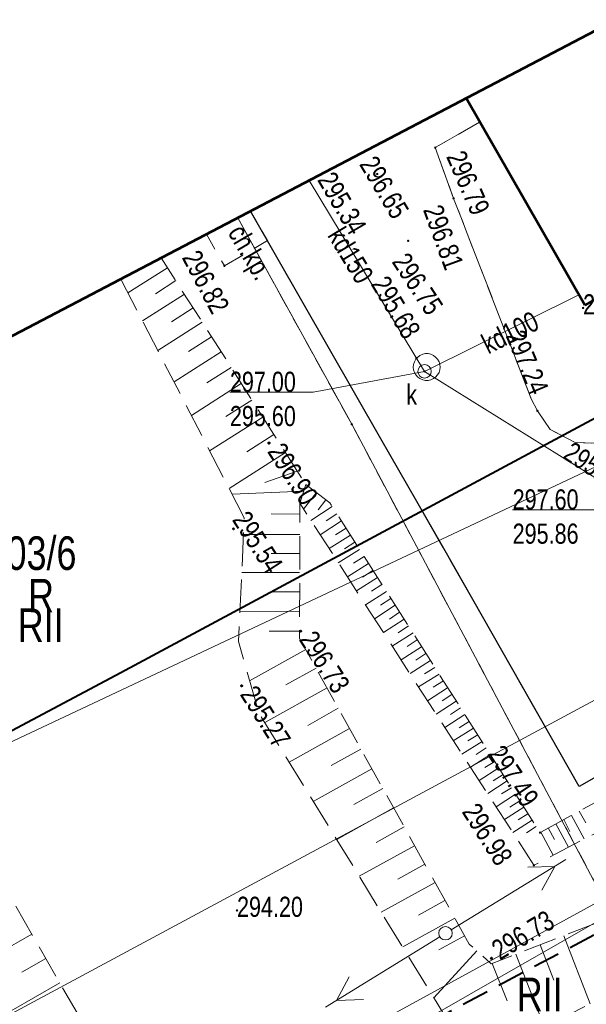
# Model space of a CAD drawing. Header units: metres. Extents: x 7437397 to 7437776, y 5556446 to 5556944.
# Tile 34 of 45: x 7437635 to 7437656, y 5556758 to 5556795. Entities that reach past the tile are written whole.
import ezdxf

# ---------------------------------------------------------------- set-up
doc = ezdxf.new("R2010")
doc.units = ezdxf.units.M
doc.header["$MEASUREMENT"] = 0
for name, pattern in [('BUBZ01-500', [1.75, 1.25, -0.5]), ('EGBU01-500', [1, 0.5, -0.5]), ('KTCR02-500', [1.5, 1, -0.5]), ('KTJZ01-500', [2, 1.5, -0.5])]:
    doc.linetypes.add(name, pattern=pattern)
doc.layers.get('0').update_dxf_attribs({"color": 250, "lineweight": 5})
for name, color, linetype, lineweight in [('203-Punkt załamania granicy działki nie stabilizowany', 7, 'Continuous', 5), ('510-Podpora jednosłupowa symb.-STPOW', 7, 'Continuous', 5), ('BUBZ01', 250, 'Continuous', 5), ('BUBZ01_1', 250, 'Continuous', 5), ('DS_chodniki', 4, 'Continuous', 0), ('EGBB01', 250, 'Continuous', 5), ('EGBD03', 250, 'Continuous', 5), ('EGBK02', 250, 'Continuous', 5), ('EGBP04_03', 250, 'Continuous', 5), ('EGBU01', 250, 'Continuous', 5), ('komora podziemna - przewód kanalizacyjny (powierzchnia)', 7, 'Continuous', 5), ('KTCR02', 250, 'Continuous', 5), ('KTJZ01', 250, 'Continuous', 5), ('KTKR01', 250, 'Continuous', 5), ('MPZP', 250, 'Continuous', 5), ('przewód kanalizacyjny (linia)', 7, 'Continuous', 5), ('przewód kanalizacyjny (linia)-Atr1', 7, 'Continuous', 5), ('punkt o określonej wysokości (sieć kanalizacyjna)', 7, 'Continuous', 5), ('punkt o określonej wysokości (sieć kanalizacyjna)-Atr2', 7, 'Continuous', 5), ('punkt o określonej wysokości (sieć kanalizacyjna)-Atr3', 7, 'Continuous', 5), ('punkt wysokościowy naturalny', 7, 'Continuous', 5), ('punkt wysokościowy sztuczny', 7, 'Continuous', 5), ('RTPW01', 250, 'Continuous', 5), ('RTPW02', 250, 'Continuous', 5), ('rzedne dla projektanta', 250, 'Continuous', 5), ('SUPE04', 250, 'Continuous', 5), ('SUPG_01', 250, 'Continuous', 5), ('SUPT_01', 250, 'Continuous', 5), ('SUPW_01', 250, 'Continuous', 5), ('SUSM04_01_E', 250, 'Continuous', 5), ('Warstwa 1', 250, 'Continuous', 5), ('właz okrągły - siec kanalizacyjna (punkt)', 7, 'Continuous', 5), ('właz okrągły - siec kanalizacyjna (punkt)-Atr17', 7, 'Continuous', 5)]:
    doc.layers.add(name, color=color, linetype=linetype, lineweight=lineweight)
doc.styles.get("Standard").update_dxf_attribs({"font": 'txt.shx', "width": 0.75})
doc.linetypes.add('KTOK05_01-500', pattern='A,3.75,[13,dgnlstyle-rozp_2015.shx,S=0.002778,R=0,X=0,Y=0],3.75', length=7.5)

# ---------------------------------------------------------------- blocks, each defined once
blk = doc.blocks.new('PW01')
at = {"layer": 'punkt wysokościowy naturalny', "linetype": 'Continuous', "lineweight": 13}
h = blk.add_hatch(color=0, dxfattribs=at)
edge = h.paths.add_edge_path()
edge.add_arc((0, 0), 0.45, 0, 360)
blk = doc.blocks.new('US22')
at = {"color": 0, "linetype": 'Continuous', "lineweight": 13, "ltscale": 10}
blk.add_circle((0, 0), 2.5, dxfattribs=at)
blk = doc.blocks.new('203')
at = {"layer": '203-Punkt załamania granicy działki nie stabilizowany', "linetype": 'Continuous', "lineweight": 13}
h = blk.add_hatch(color=96, dxfattribs=at)
edge = h.paths.add_edge_path()
edge.add_arc((0, 0), 0.45, 0, 360)
blk = doc.blocks.new('PW02')
at = {"layer": 'punkt wysokościowy sztuczny', "linetype": 'Continuous', "lineweight": 13}
h = blk.add_hatch(color=0, dxfattribs=at)
edge = h.paths.add_edge_path()
edge.add_arc((0, 0), 0.45, 0, 360)
blk = doc.blocks.new('510')
at = {"layer": '510-Podpora jednosłupowa symb.-STPOW', "color": 0, "linetype": 'Continuous', "lineweight": 13}
blk.add_circle((0, 0), 2.5, dxfattribs=at)
blk = doc.blocks.new('SUPE04')
at = {"layer": 'SUPE04', "color": 1, "linetype": 'Continuous', "lineweight": 13}
blk.add_line((5.25, 0), (0.25, 0), dxfattribs=at)
at = {"layer": 'SUPE04', "color": 1, "linetype": 'Continuous', "lineweight": 13, "flags": 128}
blk.add_lwpolyline([(3.9, 0.5), (4.766, 0), (3.9, -0.5)], dxfattribs=at)

msp = doc.modelspace()

# ---------------------------------------------------------------- hatches: boundary and pattern name
at = {"layer": 'DS_chodniki'}
h = msp.add_hatch(dxfattribs=at)
h.set_pattern_fill('CROSSHATCH', color=256, style=0, pattern_type=2)
h.set_pattern_definition([(73.46674, (7437667.05196, 5556759.3903), (-0.1437982, 0.0426858), []), (343.46675, (7437667.05196, 5556759.3903), (0.0426858, 0.1437982), [])])
h.paths.add_polyline_path([(7437684.009, 5556769.397), (7437638.768, 5556745.033), (7437640.8, 5556744.423), (7437651.173, 5556750.01), (7437651.613, 5556750.247), (7437652.141, 5556750.531), (7437652.582, 5556750.768), (7437678.765, 5556764.869, 0.109552)])

# ---------------------------------------------------------------- linework, layer by layer
at = {"layer": 'BUBZ01', "color": 7, "linetype": 'BUBZ01-500', "lineweight": 13}
msp.add_line((7437640.461, 5556751.33), (7437632.96, 5556764.373), dxfattribs=at)
at = {"layer": 'BUBZ01', "color": 7, "linetype": 'BUBZ01-500', "lineweight": 13, "flags": 128}
for points in [[(7437640.018, 5556785.654), (7437638.515, 5556784.867), (7437643.11, 5556775.98), (7437642.9, 5556771.37), (7437643.65, 5556768.72), (7437650.54, 5556757.5), (7437653.18, 5556756.46), (7437670.11, 5556765.04), (7437677.9, 5556769.59), (7437683.09, 5556775.4), (7437676.3, 5556770.28), (7437669.43, 5556766.05), (7437652.3, 5556759.37), (7437651.48, 5556760.11), (7437645.17, 5556771.48), (7437645.18, 5556776.52), (7437645.4, 5556777.22), (7437640.018, 5556785.654)], [(7437645.4, 5556777.22), (7437646.3, 5556776.53), (7437654.12, 5556764.26), (7437666.36, 5556770.95), (7437677.29, 5556776.98), (7437678.76, 5556776.43), (7437667.36, 5556770.08), (7437653.89, 5556763.04), (7437645.18, 5556776.52), (7437645.4, 5556777.22)]]:
    msp.add_lwpolyline(points, close=True, dxfattribs=at)
at = {"layer": 'BUBZ01', "color": 7, "linetype": 'Continuous', "lineweight": 13, "flags": 128}
for points in [[(7437640.25, 5556785.29), (7437638.78, 5556784.36)], [(7437640.56, 5556784.81), (7437639.8, 5556784.32)], [(7437640.88, 5556784.31), (7437639.32, 5556783.31)], [(7437641.21, 5556783.79), (7437640.4, 5556783.28)], [(7437641.54, 5556783.26), (7437639.89, 5556782.21)], [(7437641.89, 5556782.72), (7437641.04, 5556782.17)], [(7437642.25, 5556782.16), (7437640.5, 5556781.04)], [(7437642.62, 5556781.58), (7437641.72, 5556781)], [(7437643, 5556780.98), (7437641.14, 5556779.79)], [(7437643.39, 5556780.36), (7437642.43, 5556779.75)], [(7437643.8, 5556779.73), (7437641.82, 5556778.47)], [(7437644.21, 5556779.08), (7437643.2, 5556778.43)], [(7437644.64, 5556778.41), (7437642.55, 5556777.07)], [(7437645.08, 5556777.72), (7437643.87, 5556777.29)], [(7437645.32, 5556776.97), (7437642.66, 5556776.86)], [(7437645.8, 5556776.92), (7437645.32, 5556776.3)], [(7437646.15, 5556776.65), (7437645.86, 5556776.27)], [(7437646.38, 5556776.4), (7437645.59, 5556775.88)], [(7437645.18, 5556776.11), (7437644.11, 5556776.12)], [(7437646.73, 5556775.86), (7437645.93, 5556775.35)], [(7437646.56, 5556776.13), (7437646.16, 5556775.87)], [(7437646.9, 5556775.59), (7437646.5, 5556775.34)], [(7437645.18, 5556775.36), (7437643.08, 5556775.36)], [(7437647.06, 5556775.33), (7437646.27, 5556774.83)], [(7437647.23, 5556775.07), (7437646.84, 5556774.82)], [(7437647.4, 5556774.8), (7437646.61, 5556774.3)], [(7437645.18, 5556774.65), (7437644.11, 5556774.65)], [(7437647.57, 5556774.54), (7437647.18, 5556774.29)], [(7437647.73, 5556774.28), (7437646.95, 5556773.78)], [(7437647.9, 5556774.02), (7437647.51, 5556773.77)], [(7437645.17, 5556773.94), (7437643.02, 5556773.94)], [(7437648.07, 5556773.76), (7437647.29, 5556773.26)], [(7437648.4, 5556773.24), (7437647.62, 5556772.74)], [(7437648.23, 5556773.5), (7437647.84, 5556773.25)], [(7437645.17, 5556773.22), (7437644.08, 5556773.22)], [(7437648.56, 5556772.98), (7437648.18, 5556772.73)], [(7437648.73, 5556772.72), (7437647.96, 5556772.22)], [(7437645.17, 5556772.49), (7437642.95, 5556772.5)], [(7437649.06, 5556772.2), (7437648.29, 5556771.71)], [(7437648.89, 5556772.46), (7437648.51, 5556772.21)], [(7437649.22, 5556771.95), (7437648.84, 5556771.7)], [(7437645.17, 5556771.76), (7437644.04, 5556771.76)], [(7437649.39, 5556771.69), (7437648.62, 5556771.2)], [(7437649.55, 5556771.43), (7437649.17, 5556771.19)], [(7437645.4, 5556771.07), (7437643.31, 5556769.91)], [(7437649.71, 5556771.18), (7437648.95, 5556770.69)], [(7437650.04, 5556770.67), (7437649.28, 5556770.18)], [(7437649.87, 5556770.92), (7437649.49, 5556770.68)], [(7437645.78, 5556770.38), (7437644.66, 5556769.76)], [(7437650.2, 5556770.41), (7437649.82, 5556770.17)], [(7437650.36, 5556770.16), (7437649.6, 5556769.68)], [(7437646.19, 5556769.65), (7437643.87, 5556768.36)], [(7437650.68, 5556769.65), (7437649.93, 5556769.17)], [(7437650.52, 5556769.91), (7437650.14, 5556769.67)], [(7437650.84, 5556769.4), (7437650.47, 5556769.16)], [(7437646.61, 5556768.89), (7437645.47, 5556768.25)], [(7437651, 5556769.15), (7437650.25, 5556768.67)], [(7437651.16, 5556768.9), (7437650.79, 5556768.66)], [(7437651.32, 5556768.65), (7437650.57, 5556768.17)], [(7437647.03, 5556768.13), (7437644.78, 5556766.88)], [(7437651.64, 5556768.15), (7437650.89, 5556767.68)], [(7437651.48, 5556768.4), (7437651.11, 5556768.16)], [(7437651.8, 5556767.9), (7437651.43, 5556767.67)], [(7437647.45, 5556767.37), (7437646.34, 5556766.76)], [(7437651.96, 5556767.65), (7437651.21, 5556767.18)], [(7437652.11, 5556767.41), (7437651.74, 5556767.17)], [(7437652.27, 5556767.16), (7437651.53, 5556766.69)], [(7437652.59, 5556766.67), (7437651.85, 5556766.2)], [(7437652.43, 5556766.91), (7437652.06, 5556766.68)], [(7437647.86, 5556766.63), (7437645.68, 5556765.42)], [(7437652.74, 5556766.42), (7437652.37, 5556766.19)], [(7437652.9, 5556766.18), (7437652.17, 5556765.71)], [(7437653.05, 5556765.93), (7437652.69, 5556765.7)], [(7437648.27, 5556765.9), (7437647.19, 5556765.3)], [(7437653.21, 5556765.69), (7437652.48, 5556765.22)], [(7437648.67, 5556765.18), (7437646.55, 5556764)], [(7437653.52, 5556765.2), (7437652.79, 5556764.74)], [(7437653.37, 5556765.44), (7437653, 5556765.21)], [(7437653.67, 5556764.96), (7437653.31, 5556764.73)], [(7437655.29, 5556764.9), (7437655.76, 5556764.02)], [(7437655.58, 5556765.06), (7437655.82, 5556764.62)], [(7437649.06, 5556764.47), (7437648.02, 5556763.89)], [(7437653.83, 5556764.72), (7437653.1, 5556764.26)], [(7437653.98, 5556764.48), (7437653.62, 5556764.25)], [(7437654.71, 5556764.58), (7437655.18, 5556763.71)], [(7437655, 5556764.74), (7437655.23, 5556764.3)], [(7437654.15, 5556764.27), (7437654.61, 5556763.42)], [(7437654.42, 5556764.43), (7437654.66, 5556764)], [(7437649.45, 5556763.77), (7437647.39, 5556762.63)], [(7437649.83, 5556763.08), (7437648.82, 5556762.52)], [(7437650.21, 5556762.4), (7437648.21, 5556761.29)], [(7437650.58, 5556761.73), (7437649.6, 5556761.19)], [(7437650.95, 5556761.07), (7437649.01, 5556760)], [(7437651.31, 5556760.42), (7437650.35, 5556759.89)], [(7437655, 5556760.42), (7437655.99, 5556757.88)], [(7437654.12, 5556760.08), (7437654.63, 5556758.77)], [(7437651.76, 5556759.86), (7437650.17, 5556758.1)], [(7437653.22, 5556759.73), (7437654.28, 5556757.02)], [(7437652.34, 5556759.39), (7437652.89, 5556757.99)]]:
    msp.add_lwpolyline(points, dxfattribs=at)
at = {"layer": 'BUBZ01_1', "color": 7, "linetype": 'Continuous', "lineweight": 13}
for p, q in [((7437633.452, 5556759.475), (7437635.199, 5556760.48)), ((7437634.834, 5556759.06), (7437635.722, 5556759.571)), ((7437634.44, 5556757.625), (7437636.244, 5556758.663))]:
    msp.add_line(p, q, dxfattribs=at)
at = {"layer": 'EGBB01', "color": 7, "linetype": 'Continuous', "lineweight": 53, "flags": 128}
for points in [[(7437655.78, 5556783.9), (7437651.364, 5556791.596)], [(7437664.22, 5556788.71), (7437655.78, 5556783.9)]]:
    msp.add_lwpolyline(points, dxfattribs=at)
at = {"layer": 'EGBD03', "color": 96, "linetype": 'Continuous', "lineweight": 13, "flags": 128}
for points in [[(7437642.867, 5556787.146), (7437647.11, 5556779.46)], [(7437647.11, 5556779.46), (7437656.77, 5556761.25)], [(7437630.48, 5556746.22), (7437656.77, 5556761.25)]]:
    msp.add_lwpolyline(points, dxfattribs=at)
at = {"layer": 'EGBU01', "color": 96, "linetype": 'EGBU01-500', "lineweight": 13, "flags": 128}
for points in [[(7437642.867, 5556787.146), (7437647.11, 5556779.46)], [(7437647.11, 5556779.46), (7437642.867, 5556787.146)], [(7437647.11, 5556779.46), (7437656.77, 5556761.25)], [(7437656.77, 5556761.25), (7437647.11, 5556779.46)]]:
    msp.add_lwpolyline(points, dxfattribs=at)
at = {"layer": 'komora podziemna - przewód kanalizacyjny (powierzchnia)', "color": 36, "linetype": 'Continuous', "lineweight": 13, "flags": 128}
msp.add_lwpolyline([(7437650.4, 5556781.59), (7437650.39, 5556781.49), (7437650.36, 5556781.39), (7437650.3, 5556781.3), (7437650.23, 5556781.22), (7437650.15, 5556781.16), (7437650.05, 5556781.11), (7437649.95, 5556781.09), (7437649.85, 5556781.09), (7437649.75, 5556781.11), (7437649.65, 5556781.16), (7437649.57, 5556781.22), (7437649.5, 5556781.3), (7437649.44, 5556781.39), (7437649.41, 5556781.49), (7437649.4, 5556781.59), (7437649.41, 5556781.69), (7437649.44, 5556781.79), (7437649.5, 5556781.88), (7437649.57, 5556781.96), (7437649.65, 5556782.02), (7437649.75, 5556782.07), (7437649.85, 5556782.09), (7437649.95, 5556782.09), (7437650.05, 5556782.07), (7437650.15, 5556782.02), (7437650.23, 5556781.96), (7437650.3, 5556781.88), (7437650.36, 5556781.79), (7437650.39, 5556781.69), (7437650.4, 5556781.59)], close=True, dxfattribs=at)
at = {"layer": 'KTCR02', "color": 7, "linetype": 'KTCR02-500', "lineweight": 13, "flags": 128}
msp.add_lwpolyline([(7437643.35, 5556787.399), (7437641.703, 5556786.536), (7437642.37, 5556785.36), (7437643.98, 5556786.3), (7437643.35, 5556787.399)], close=True, dxfattribs=at)
at = {"layer": 'KTJZ01', "color": 7, "linetype": 'KTJZ01-500', "lineweight": 13, "flags": 128}
for points in [[(7437651.362, 5556791.595), (7437643.343, 5556787.396), (7437648.19, 5556778.92), (7437655.57, 5556765.98), (7437663.42, 5556770.45), (7437676.91, 5556778.17), (7437675.01, 5556781.56), (7437675.11, 5556782.48), (7437675.77, 5556783.33), (7437676.52, 5556783.95), (7437677.46, 5556784.41), (7437678.43, 5556784.63), (7437679.46, 5556784.67), (7437680.43, 5556784.44), (7437681.37, 5556784), (7437682.16, 5556783.33), (7437682.81, 5556782.48), (7437676.39, 5556793.29), (7437676.47, 5556792.28), (7437676.31, 5556791.28), (7437675.94, 5556790.63), (7437669.49, 5556786.95), (7437667.38, 5556785.74), (7437666.84, 5556785.69), (7437666.12, 5556785.98), (7437665.59, 5556786.48), (7437665.01, 5556787.22), (7437659.73, 5556784.21), (7437660.45, 5556782.43), (7437660.37, 5556781.39), (7437659.91, 5556780.53), (7437659.17, 5556779.86), (7437658.32, 5556779.31), (7437657.39, 5556778.94), (7437656.43, 5556778.75), (7437655.43, 5556778.78), (7437654.49, 5556779.27), (7437654.02, 5556779.96), (7437653.79, 5556780.41), (7437650.9, 5556787.87), (7437650.22, 5556789.76), (7437651.87, 5556790.71), (7437651.362, 5556791.595)], [(7437658.92, 5556785.68), (7437659.73, 5556784.21), (7437660.45, 5556782.43), (7437660.37, 5556781.39), (7437659.91, 5556780.53), (7437659.17, 5556779.86), (7437658.32, 5556779.31), (7437657.39, 5556778.94), (7437656.43, 5556778.75), (7437655.43, 5556778.78), (7437654.49, 5556779.27), (7437654.02, 5556779.96), (7437653.79, 5556780.41), (7437650.9, 5556787.87), (7437650.22, 5556789.76), (7437651.87, 5556790.71), (7437655.78, 5556783.9), (7437658.92, 5556785.68)]]:
    msp.add_lwpolyline(points, close=True, dxfattribs=at)
at = {"layer": 'KTKR01', "color": 7, "linetype": 'Continuous', "lineweight": 30, "flags": 128}
msp.add_lwpolyline([(7437685.25, 5556778.28), (7437682.81, 5556782.48), (7437682.16, 5556783.33), (7437681.37, 5556784), (7437680.43, 5556784.44), (7437679.46, 5556784.67), (7437678.43, 5556784.63), (7437677.46, 5556784.41), (7437676.52, 5556783.95), (7437675.77, 5556783.33), (7437675.11, 5556782.48), (7437675.01, 5556781.56), (7437676.91, 5556778.17), (7437663.42, 5556770.45), (7437655.57, 5556765.98), (7437650.54, 5556774.83), (7437648.19, 5556778.92), (7437643.343, 5556787.396)], dxfattribs=at)
at = {"layer": 'MPZP', "color": 212, "linetype": 'KTOK05_01-500', "lineweight": 40, "flags": 128}
msp.add_lwpolyline([(7437480.35, 5556702.039), (7437498.164, 5556705.138), (7437519.727, 5556710.673), (7437570.307, 5556733.919), (7437638.513, 5556770.222), (7437729.943, 5556819.329)], dxfattribs=at)
at = {"layer": 'MPZP', "color": 212, "linetype": 'KTCR02-500', "lineweight": 40, "flags": 128}
msp.add_lwpolyline([(7437738.295, 5556803.984), (7437715.191, 5556791.784), (7437661.349, 5556763.226), (7437574.511, 5556717.006), (7437530.05, 5556696.506), (7437525.798, 5556698.029), (7437514.19, 5556719.761)], dxfattribs=at)
at = {"layer": 'przewód kanalizacyjny (linia)', "color": 36, "linetype": 'Continuous', "lineweight": 13, "flags": 128}
for points in [[(7437645.528, 5556788.539), (7437649.82, 5556781.43), (7437658.19, 5556776.21), (7437672.24, 5556784.32), (7437681.08, 5556785.33)], [(7437649.82, 5556781.43), (7437655.56, 5556784.28)]]:
    msp.add_lwpolyline(points, dxfattribs=at)
at = {"layer": 'punkt o określonej wysokości (sieć kanalizacyjna)-Atr2', "color": 7, "flags": 128}
for points in [[(7437649.82, 5556781.43), (7437645.68, 5556780.65), (7437642.576, 5556780.65)], [(7437658.19, 5556776.21), (7437656.18, 5556776.27), (7437653.098, 5556776.27)]]:
    msp.add_lwpolyline(points, dxfattribs=at)
at = {"layer": 'rzedne dla projektanta', "color": 7, "linetype": 'Continuous', "lineweight": 40}
for centre in [(7437644.03, 5556778.76), (7437642.71, 5556775.57), (7437645.21, 5556771.76), (7437643.01, 5556769.72), (7437652.31, 5556759.58)]:
    msp.add_circle(centre, 0.0225, dxfattribs=at)
at = {"layer": 'SUPG_01', "color": 52, "linetype": 'Continuous', "lineweight": 13, "flags": 128}
msp.add_lwpolyline([(7437732.989, 5556813.733), (7437728.61, 5556811.05), (7437696.05, 5556793.43), (7437665.38, 5556774.15), (7437624.73, 5556752.297)], dxfattribs=at)
at = {"layer": 'SUPT_01', "color": 30, "linetype": 'Continuous', "lineweight": 13, "flags": 128}
msp.add_lwpolyline([(7437624.834, 5556744.449), (7437654.2, 5556760.54), (7437665.43, 5556766.7), (7437672.97, 5556770.83), (7437672.97, 5556770.83), (7437705.49, 5556788.37), (7437705.49, 5556788.37), (7437729.04, 5556801.46), (7437729.04, 5556801.46), (7437737.403, 5556805.623)], dxfattribs=at)
at = {"layer": 'SUPW_01', "color": 5, "linetype": 'Continuous', "lineweight": 13, "flags": 128}
msp.add_lwpolyline([(7437624.519, 5556762.969), (7437672.34, 5556785.48), (7437678.49, 5556788.41), (7437671.106, 5556801.936)], dxfattribs=at)
at = {"layer": 'Warstwa 1', "color": 207, "linetype": 'Continuous', "lineweight": 53, "true_color": 0x6e1e6e, "flags": 128}
msp.add_lwpolyline([(7437466.384, 5556694.725), (7437479.253, 5556654.299), (7437507.556, 5556623.548), (7437507.556, 5556623.548), (7437761.553, 5556761.255), (7437724.258, 5556829.774), (7437466.384, 5556694.725)], close=True, dxfattribs=at)

# ---------------------------------------------------------------- block references
at = {"layer": 'EGBP04_03', "color": 96, "linetype": 'Continuous', "lineweight": 13, "xscale": 0.1, "yscale": 0.1, "zscale": 0.1}
msp.add_blockref('203', (7437647.11, 5556779.46), dxfattribs=at)
at = {"layer": 'punkt o określonej wysokości (sieć kanalizacyjna)', "color": 7, "linetype": 'Continuous', "lineweight": 13, "xscale": 0.1, "yscale": 0.1, "zscale": 0.1}
for p in [(7437649.52, 5556781.92), (7437649.82, 5556781.43)]:
    msp.add_blockref('PW01', p, dxfattribs=at)
at = {"layer": 'RTPW02', "color": 7, "linetype": 'Continuous', "lineweight": 13, "xscale": 0.1, "yscale": 0.1, "zscale": 0.1}
for p in [(7437650.22, 5556789.76), (7437648.06, 5556788.78), (7437650.9, 5556787.87), (7437649.21, 5556786.29), (7437642.37, 5556785.36), (7437655.72, 5556783.79), (7437654.02, 5556779.96), (7437654.12, 5556764.26), (7437653.89, 5556763.04), (7437642.84, 5556761.36)]:
    msp.add_blockref('PW02', p, dxfattribs=at)
at = {"layer": 'SUPE04', "color": 1, "linetype": 'Continuous', "lineweight": 13}
for rotation in [31.46900000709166, 211.6509999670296]:
    msp.add_blockref('SUPE04', (7437650.6, 5556760.51), dxfattribs=dict(at, rotation=rotation))
at = {"layer": 'SUSM04_01_E', "color": 7, "linetype": 'Continuous', "lineweight": 13, "xscale": 0.1, "yscale": 0.1, "zscale": 0.1}
msp.add_blockref('510', (7437650.6, 5556760.51), dxfattribs=at)
at = {"layer": 'właz okrągły - siec kanalizacyjna (punkt)', "color": 7, "linetype": 'Continuous', "lineweight": 13, "xscale": 0.1, "yscale": 0.1, "zscale": 0.1}
msp.add_blockref('US22', (7437649.82, 5556781.43), dxfattribs=at)

# ---------------------------------------------------------------- texts
at = {"layer": 'EGBD03', "color": 96, "linetype": 'Continuous', "lineweight": 30, "insert": (7437633.519, 5556774.02), "char_height": 1.25, "attachment_point": 7, "line_spacing_factor": 0.6}
msp.add_mtext('\\FWORKING_1250;\\H1x;\\W0.8;303/6', dxfattribs=at)
msp.add_mtext('\\FWORKING_1250;\\H1x;\\W0.8;303/6', dxfattribs=at)
at = {"layer": 'EGBK02', "color": 96, "linetype": 'Continuous', "lineweight": 30, "char_height": 1.25, "attachment_point": 1, "line_spacing_factor": 0.6}
for insert in [(7437634.682, 5556772.602), (7437653.251, 5556758.857)]:
    msp.add_mtext('\\FWORKING_1250;\\H1x;\\W0.8;RII', dxfattribs=dict(at, insert=insert))
at = {"layer": 'EGBU01', "color": 96, "linetype": 'Continuous', "lineweight": 30, "insert": (7437635.064, 5556772.455), "char_height": 1.25, "attachment_point": 7, "line_spacing_factor": 0.6}
msp.add_mtext('\\FWORKING_1250;\\H1x;\\W0.8;R', dxfattribs=at)
at = {"layer": 'KTCR02', "color": 7, "linetype": 'Continuous', "lineweight": 13, "insert": (7437642.282, 5556786.484), "char_height": 0.75, "attachment_point": 7, "rotation": 300.371, "line_spacing_factor": 0.6}
msp.add_mtext('\\FWORKING_1250;\\H1x;\\W0.8;ch.kp.', dxfattribs=at)
at = {"layer": 'przewód kanalizacyjny (linia)-Atr1', "color": 36, "char_height": 0.75, "attachment_point": 4, "line_spacing_factor": 0.6}
for s, insert, rotation in [('\\FWORKING_1250;\\H1x;\\W0.8;kd150', (7437646.503, 5556786.685), 301.121), ('\\FWORKING_1250;\\H1x;\\W0.8;kd100', (7437652.026, 5556782.388), 26.405)]:
    msp.add_mtext(s, dxfattribs=dict(at, insert=insert, rotation=rotation))
at = {"layer": 'punkt o określonej wysokości (sieć kanalizacyjna)-Atr2', "color": 36, "char_height": 0.75, "attachment_point": 7, "line_spacing_factor": 0.6}
for s, insert, rotation in [('\\FWORKING_1250;\\H1x;\\W0.8;295.34', (7437645.803, 5556788.555), 300.315), ('\\FWORKING_1250;\\H1x;\\W0.8;295.68', (7437647.795, 5556784.672), 300.834), ('\\FWORKING_1250;\\H1x;\\W0.8;295.90', (7437654.924, 5556778.21), 327.134)]:
    msp.add_mtext(s, dxfattribs=dict(at, insert=insert, rotation=rotation))
for s, insert in [('\\FWORKING_1250;\\H1x;\\W0.8;297.00', (7437642.576, 5556780.657)), ('\\FWORKING_1250;\\H1x;\\W0.8;297.60', (7437653.098, 5556776.277))]:
    msp.add_mtext(s, dxfattribs=dict(at, insert=insert))
at = {"layer": 'punkt o określonej wysokości (sieć kanalizacyjna)-Atr3', "color": 36, "char_height": 0.75, "attachment_point": 7, "line_spacing_factor": 0.6}
for s, insert in [('\\FWORKING_1250;\\H1x;\\W0.8;295.60', (7437642.576, 5556779.382)), ('\\FWORKING_1250;\\H1x;\\W0.8;295.86', (7437653.098, 5556775.002))]:
    msp.add_mtext(s, dxfattribs=dict(at, insert=insert))
at = {"layer": 'RTPW01', "color": 7, "linetype": 'Continuous', "lineweight": 13, "char_height": 0.75, "attachment_point": 7, "line_spacing_factor": 0.6}
for s, insert, rotation in [('\\FWORKING_1250;\\H1x;\\W0.8;296.65', (7437647.363, 5556789.137), 300.93), ('\\FWORKING_1250;\\H1x;\\W0.8;296.79', (7437650.606, 5556789.424), 293.344), ('\\FWORKING_1250;\\H1x;\\W0.8;296.81', (7437649.745, 5556787.445), 289.952), ('\\FWORKING_1250;\\H1x;\\W0.8;296.82', (7437640.763, 5556785.664), 297.967), ('\\FWORKING_1250;\\H1x;\\W0.8;296.75', (7437648.571, 5556785.503), 303.261), ('\\FWORKING_1250;\\H1x;\\W0.8;297.24', (7437652.819, 5556782.754), 292.557), ('\\FWORKING_1250;\\H1x;\\W0.8;297.49', (7437652.122, 5556767.171), 303.69), ('\\FWORKING_1250;\\H1x;\\W0.8;296.98', (7437651.179, 5556765.026), 302.418)]:
    msp.add_mtext(s, dxfattribs=dict(at, insert=insert, rotation=rotation))
for s, insert in [('\\FWORKING_1250;\\H1x;\\W0.8;297.33', (7437655.72, 5556783.54)), ('\\FWORKING_1250;\\H1x;\\W0.8;294.20', (7437642.84, 5556761.11))]:
    msp.add_mtext(s, dxfattribs=dict(at, insert=insert))
at = {"layer": 'rzedne dla projektanta', "color": 7, "linetype": 'Continuous', "lineweight": 0, "char_height": 0.75, "attachment_point": 7, "line_spacing_factor": 0.6}
for s, insert, rotation in [('\\FWORKING_1250;\\H1x;\\W0.8; 296.90', (7437643.819, 5556778.626), 302.5365), ('\\FWORKING_1250;\\H1x;\\W0.8; 295.54', (7437642.51, 5556776.085), 302.5365), ('\\FWORKING_1250;\\H1x;\\W0.8; 296.73', (7437644.999, 5556771.626), 302.5365), ('\\FWORKING_1250;\\H1x;\\W0.8; 295.27', (7437642.799, 5556769.586), 302.5365), ('\\FWORKING_1250;\\H1x;\\W0.8; 296.73', (7437652.439, 5556759.366), 31.1664)]:
    msp.add_mtext(s, dxfattribs=dict(at, insert=insert, rotation=rotation))
at = {"layer": 'właz okrągły - siec kanalizacyjna (punkt)-Atr17', "color": 7, "insert": (7437649.14, 5556780.19), "char_height": 0.75, "attachment_point": 7, "line_spacing_factor": 0.6}
msp.add_mtext('\\FWORKING_1250;\\H1x;\\W0.8;k', dxfattribs=at)

doc.saveas('drawing.dxf')
